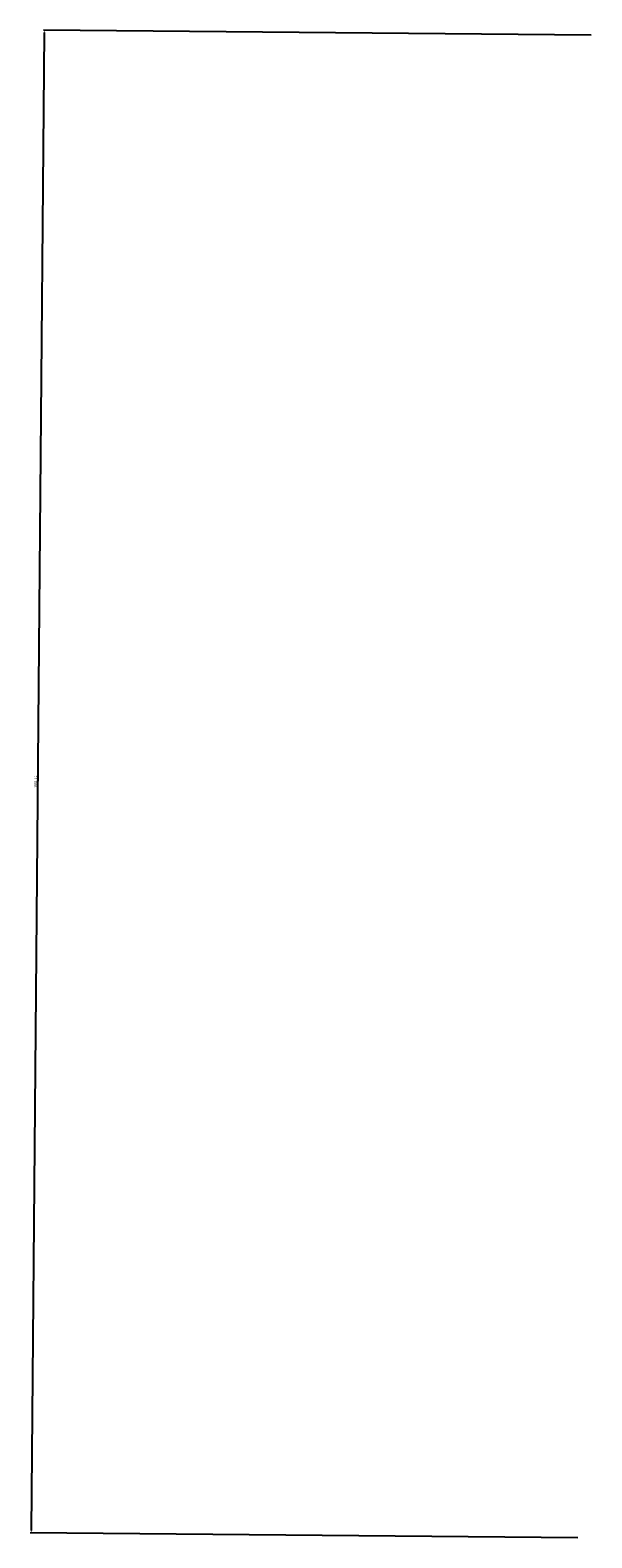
# Model space of a CAD drawing. Extents: x -142693 to 48124, y -57117 to 15617.
# Tile 24 of 24: x 32544 to 33124, y -13232 to -11676. Entities that reach past the tile are written whole.
import ezdxf

# ---------------------------------------------------------------- set-up
doc = ezdxf.new("R2010")
doc.units = 0
doc.layers.add('IS_KS w posadzce', color=16, linetype='Continuous', lineweight=30)
doc.styles.get("Standard").update_dxf_attribs({"font": 'arial.ttf'})
doc.dimstyles.new('ISO-25', dxfattribs={"dimtxt": 2.5, "dimasz": 2.5, "dimexe": 1.25, "dimexo": 0.625, "dimtad": 1, "dimtxsty": 'Standard', "dimcen": 2.5, "dimadec": 0, "dimazin": 0, "dimtfac": 1, "dimtmove": 0, "dimatfit": 3, "dimfxl": 0, "dimarcsym": 0})

# ---------------------------------------------------------------- blocks, each defined once
blk = doc.blocks.new('*D27')
at = {"layer": 'IS_KS w posadzce', "color": 0, "lineweight": -2}
for p, q in [((32545.1, -13224.9), (32558.8, -11678.9)), ((33122.9, -11681.4), (32557.6, -11676.4)), ((33109.2, -13232.4), (32543.8, -13227.4))]:
    blk.add_line(p, q, dxfattribs=at)
at = {"layer": 'IS_KS w posadzce', "color": 0}
for points in [[(32558.4, -11678.9), (32559.2, -11678.9), (32558.8, -11676.4)], [(32544.7, -13224.9), (32545.5, -13224.9), (32545.1, -13227.4)]]:
    blk.add_solid(points, dxfattribs=at)
at = {"layer": 'IS_KS w posadzce', "color": 0, "insert": (32549.8, -12451.9), "char_height": 2.5, "attachment_point": 5, "rotation": 89.4933}
blk.add_mtext('1551,11', dxfattribs=at)

msp = doc.modelspace()

# ---------------------------------------------------------------- dimensions: what is measured, and where the dimension line sits
at = {"layer": 'IS_KS w posadzce'}
dim = msp.add_aligned_dim(p1=(33109.795, -13232.423), p2=(33123.513, -11681.371), distance=564.723, dimstyle='ISO-25', dxfattribs=at)
dim.commit()
dim.dimension.update_dxf_attribs({"geometry": '*D27', "text_midpoint": (32549.825, -12451.884)})

doc.saveas('drawing.dxf')
